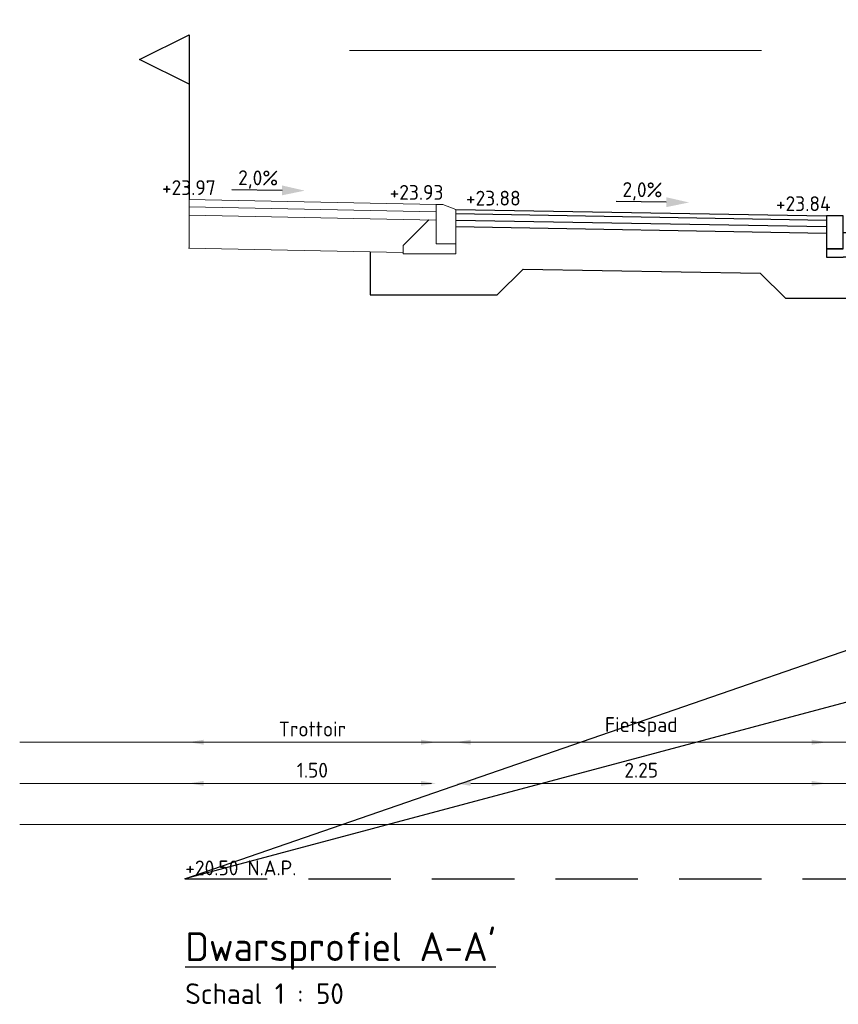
# Model space of a CAD drawing. Header units: metres. Extents: x 198714 to 199133, y 355604 to 356082.
# Tile 10 of 36: x 199092.88 to 199097.84, y 355604.33 to 355610.31. Entities that reach past the tile are written whole.
import ezdxf
from ezdxf.enums import TextEntityAlignment as Align

# ---------------------------------------------------------------- set-up
doc = ezdxf.new("R2010")
doc.units = ezdxf.units.M
doc.linetypes.add('DASHED', pattern=[0.75, 0.5, -0.25])
doc.linetypes.add('DASHED2', pattern=[0.375, 0.25, -0.125])
for name, color, linetype, lineweight in [('- ONTWERPLIJNEN', 3, 'Continuous', 25), ('X-XX-AL-AANPIJLING-M', 7, 'Continuous', 18), ('X-XX-XX-DETAIL1-G', 1, 'Continuous', 18)]:
    doc.layers.add(name, color=color, linetype=linetype, lineweight=lineweight)
doc.layers.add('X-XX-AL-DETAIL-AFSTANDSLIJNEN-G', color=2, linetype='Continuous', lineweight=5, plot=False)
for name, color, linetype in [('X-XX-NIEUW-DETAIL-M', 7, 'Continuous'), ('X-XX-NIEUW-DETAIL-S', 1, 'Continuous'), ('X-XX-NIEUW-DETAIL-T', 3, 'Continuous')]:
    doc.layers.add(name, color=color, linetype=linetype)
doc.styles.add('NLCS-ISO', font='NLCS-ISO.ttf')
doc.styles.add('NLCS-ISO-T18', font='NLCS-ISO.ttf')
doc.dimstyles.new('Jens 1_50 - standaard', dxfattribs={"dimscale": 0.05, "dimtxt": 1.8, "dimasz": 1.8, "dimexe": 2, "dimexo": 2, "dimgap": 0.7, "dimtad": 1, "dimzin": 0, "dimdsep": 46, "dimtxsty": 'NLCS-ISO', "dimcen": 2.5, "dimdle": 2, "dimse1": 1, "dimse2": 1, "dimclrd": 256, "dimclre": 256, "dimclrt": 256, "dimadec": 1, "dimazin": 0, "dimtfac": 1, "dimtdec": 3, "dimtofl": 0, "dimtmove": 1, "dimatfit": 0, "dimfxl": 2, "dimfxlon": 1, "dimtfillclr": 254, "dimtolj": 1, "dimtzin": 0, "dimlwd": 18, "dimlwe": 18, "dimarcsym": 0})

# ---------------------------------------------------------------- blocks, each defined once
blk = doc.blocks.new('*U137')
blk.add_lwpolyline([(0.1000000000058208, 2.328304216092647e-11), (0, 2.328304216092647e-11), (0, -0.1999999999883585), (0.1000000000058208, -0.1999999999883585), (0.1000000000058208, 2.328304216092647e-11)], close=True)
for points in [[(0.1000000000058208, -0.1999999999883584), (0.1000000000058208, -0.09999999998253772), (0.1500000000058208, -0.09999999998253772)], [(0.1000000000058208, -0.1999999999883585), (0, -0.1999999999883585), (-9.18485099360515e-18, -0.2499999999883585), (0.1000000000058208, -0.2499999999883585)], [(0.2000000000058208, -0.2499999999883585), (0.1000000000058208, -0.2499999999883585)]]:
    blk.add_lwpolyline(points)
at = {"flags": 128}
for points in [[(0.2000000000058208, -0.1999999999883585), (0.1500000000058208, -0.09999999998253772)], [(0.2000000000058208, -0.1999999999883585), (0.2000000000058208, -0.2499999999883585)]]:
    blk.add_lwpolyline(points, dxfattribs=at)
blk = doc.blocks.new('*U142')
at = {"color": 6, "flags": 128}
blk.add_lwpolyline([(0, 0.7000000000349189), (-0.2999999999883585, 0.850000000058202), (0, 1.000000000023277), (0, 2.327738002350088e-11)], dxfattribs=at)
blk = doc.blocks.new('d')
at = {"color": 3, "style": 'NLCS-ISO'}
blk.add_attdef('%%UA-A', (0, -0.5), '', height=0.175, dxfattribs=at)
at = {"color": 1, "style": 'NLCS-ISO'}
blk.add_attdef('A-A', (0, -0.7603897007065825), '', height=0.125, dxfattribs=at)
blk = doc.blocks.new('*D160')
at = {"layer": 'Defpoints', "color": 0, "transparency": 16777216}
for p in [(199093.9016387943, 355609.2210596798), (199095.4016387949, 355609.1910596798), (199095.4016387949, 355605.6750874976)]:
    blk.add_point(p, dxfattribs=at)
at = {"layer": 'X-XX-AL-AANPIJLING-M', "linetype": 'Continuous', "lineweight": 18, "transparency": 16777216}
blk.add_line((199093.9916387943, 355605.6750874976), (199095.3116387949, 355605.6750874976), dxfattribs=at)
at = {"layer": 'X-XX-AL-AANPIJLING-M', "transparency": 16777216}
for points in [[(199093.9916387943, 355605.6900874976), (199093.9916387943, 355605.6600874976), (199093.9016387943, 355605.6750874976)], [(199095.3116387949, 355605.6900874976), (199095.3116387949, 355605.6600874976), (199095.4016387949, 355605.6750874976)]]:
    blk.add_solid(points, dxfattribs=at)
at = {"layer": 'X-XX-AL-AANPIJLING-M', "transparency": 16777216, "insert": (199094.6516387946, 355605.7550874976), "char_height": 0.09000000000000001, "attachment_point": 5, "style": 'NLCS-ISO'}
blk.add_mtext('\\A1;1.50', dxfattribs=at)
blk = doc.blocks.new('*D161')
at = {"layer": 'Defpoints', "color": 0, "transparency": 16777216}
for p in [(199095.522793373, 355609.1610596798), (199097.772793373, 355609.1210596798), (199097.772793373, 355605.6750874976)]:
    blk.add_point(p, dxfattribs=at)
at = {"layer": 'X-XX-AL-AANPIJLING-M', "linetype": 'Continuous', "lineweight": 18, "transparency": 16777216}
blk.add_line((199095.612793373, 355605.6750874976), (199097.682793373, 355605.6750874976), dxfattribs=at)
at = {"layer": 'X-XX-AL-AANPIJLING-M', "transparency": 16777216}
for points in [[(199095.612793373, 355605.6900874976), (199095.612793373, 355605.6600874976), (199095.522793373, 355605.6750874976)], [(199097.682793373, 355605.6900874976), (199097.682793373, 355605.6600874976), (199097.772793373, 355605.6750874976)]]:
    blk.add_solid(points, dxfattribs=at)
at = {"layer": 'X-XX-AL-AANPIJLING-M', "transparency": 16777216, "insert": (199096.647793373, 355605.7550874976), "char_height": 0.09000000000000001, "attachment_point": 5, "style": 'NLCS-ISO'}
blk.add_mtext('\\A1;2.25', dxfattribs=at)
blk = doc.blocks.new('*D147')
at = {"layer": 'Defpoints', "color": 0, "transparency": 16777216}
for p in [(199093.9016387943, 355609.4710596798), (199095.4016387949, 355609.4410596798), (199095.4016387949, 355605.9250874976)]:
    blk.add_point(p, dxfattribs=at)
at = {"layer": 'X-XX-AL-AANPIJLING-M', "linetype": 'Continuous', "lineweight": 18, "transparency": 16777216}
blk.add_line((199093.9916387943, 355605.9250874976), (199095.3116387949, 355605.9250874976), dxfattribs=at)
at = {"layer": 'X-XX-AL-AANPIJLING-M', "transparency": 16777216}
for points in [[(199093.9916387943, 355605.9400874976), (199093.9916387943, 355605.9100874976), (199093.9016387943, 355605.9250874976)], [(199095.3116387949, 355605.9400874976), (199095.3116387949, 355605.9100874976), (199095.4016387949, 355605.9250874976)]]:
    blk.add_solid(points, dxfattribs=at)
at = {"layer": 'X-XX-AL-AANPIJLING-M', "transparency": 16777216, "insert": (199094.6516387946, 355606.0050874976), "char_height": 0.09000000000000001, "attachment_point": 5, "style": 'NLCS-ISO'}
blk.add_mtext('\\A1;Trottoir', dxfattribs=at)
blk = doc.blocks.new('*D148')
at = {"layer": 'Defpoints', "color": 0, "transparency": 16777216}
for p in [(199095.522793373, 355609.4110596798), (199097.772793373, 355609.3710596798), (199097.772793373, 355605.9250874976)]:
    blk.add_point(p, dxfattribs=at)
at = {"layer": 'X-XX-AL-AANPIJLING-M', "linetype": 'Continuous', "lineweight": 18, "transparency": 16777216}
blk.add_line((199095.612793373, 355605.9250874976), (199097.682793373, 355605.9250874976), dxfattribs=at)
at = {"layer": 'X-XX-AL-AANPIJLING-M', "transparency": 16777216}
for points in [[(199095.612793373, 355605.9400874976), (199095.612793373, 355605.9100874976), (199095.522793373, 355605.9250874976)], [(199097.682793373, 355605.9400874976), (199097.682793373, 355605.9100874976), (199097.772793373, 355605.9250874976)]]:
    blk.add_solid(points, dxfattribs=at)
at = {"layer": 'X-XX-AL-AANPIJLING-M', "transparency": 16777216, "insert": (199096.647793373, 355606.0185874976), "char_height": 0.09000000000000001, "attachment_point": 5, "style": 'NLCS-ISO'}
blk.add_mtext('\\A1;Fietspad', dxfattribs=at)
blk = doc.blocks.new('*U140')
blk.add_hatch(color=5).paths.add_polyline_path([(0.1512017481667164, 0.03224956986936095), (0.1524015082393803, 0.09223757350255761), (0.2894138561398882, 0.05949132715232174)])
at = {"color": 5, "flags": 128}
blk.add_lwpolyline([(0.1518016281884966, 0.06224357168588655), (-0.1534215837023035, 0.06834803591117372)], dxfattribs=at)
at = {"insert": (0.008332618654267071, 0.1843906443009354), "char_height": 0.09, "width": 1.310814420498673, "attachment_point": 2, "rotation": 358.85423716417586, "style": 'NLCS-ISO-T18'}
blk.add_mtext('2,0%', dxfattribs=at)

msp = doc.modelspace()

# ---------------------------------------------------------------- linework, layer by layer
at = {"layer": '- ONTWERPLIJNEN', "ltscale": 0.2, "flags": 128}
msp.add_lwpolyline([(199093.6731991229, 355612.6286979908), (199121.8889340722, 355605.0959655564), (199121.8889340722, 355612.5765320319), (199093.8775647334, 355605.0959655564), (199118.2787916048, 355613.5291158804), (199094.8775647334, 355612.5765320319), (199121.8889340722, 355605.0959655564), (199119.6689340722, 355610.1265320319)], dxfattribs=at)
at = {"layer": 'X-XX-AL-DETAIL-AFSTANDSLIJNEN-G', "linetype": 'DASHED', "ltscale": 5, "flags": 128}
for points in [[(199094.8775647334, 355610.1265320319), (199122.2506430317, 355610.1265320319)], [(199092.8750092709, 355605.6750874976), (199121.8889340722, 355605.6750874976)]]:
    msp.add_lwpolyline(points, dxfattribs=at)
at = {"layer": 'X-XX-AL-DETAIL-AFSTANDSLIJNEN-G', "flags": 128}
for points in [[(199092.8750092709, 355605.9250874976), (199121.8889340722, 355605.9250874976)], [(199092.8750092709, 355605.4250874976), (199121.8889340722, 355605.4250874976)]]:
    msp.add_lwpolyline(points, dxfattribs=at)
at = {"layer": 'X-XX-NIEUW-DETAIL-M', "color": 1, "linetype": 'DASHED2', "ltscale": 2, "flags": 128}
msp.add_lwpolyline([(199093.8775647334, 355605.0959655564), (199121.8889340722, 355605.0959655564)], dxfattribs=at)
at = {"layer": 'X-XX-NIEUW-DETAIL-S', "flags": 128}
for points in [[(199095.522793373, 355609.1610596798), (199097.772793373, 355609.1210596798)], [(199095.522793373, 355609.1360557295), (199097.772793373, 355609.0960557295)], [(199095.5209270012, 355609.0560762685), (199097.772793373, 355609.0160430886)], [(199095.522793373, 355609.096049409), (199097.772793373, 355609.056049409)], [(199095.0027933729, 355608.9039775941), (199095.0027933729, 355608.6410596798), (199095.402793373, 355608.6410596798), (199095.772793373, 355608.6410596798), (199095.9304893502, 355608.798755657), (199097.3707011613, 355608.7731518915), (199097.522793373, 355608.6210596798), (199098.272793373, 355608.6210596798), (199098.272793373, 355608.8710596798), (199097.972793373, 355608.8710596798)]]:
    msp.add_lwpolyline(points, dxfattribs=at)
at = {"layer": 'X-XX-XX-DETAIL1-G', "flags": 128}
for points in [[(199093.9016387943, 355609.2210596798), (199095.402793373, 355609.1910365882)], [(199093.9028829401, 355609.2210347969), (199093.9028829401, 355608.9259758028)], [(199093.9028829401, 355609.1760257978), (199095.402793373, 355609.1460275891)], [(199093.9028829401, 355609.1260157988), (199095.402793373, 355609.0960175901)], [(199093.8988837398, 355608.9260557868), (199095.202793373, 355608.8999775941)]]:
    msp.add_lwpolyline(points, dxfattribs=at)
for points in [[(199095.522793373, 355609.1610596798), (199095.522793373, 355608.9510596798), (199095.402793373, 355608.9510596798), (199095.402793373, 355609.1910596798), (199095.442793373, 355609.1910596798)], [(199095.402793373, 355608.8910596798), (199095.202793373, 355608.8910596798), (199095.202793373, 355608.9410596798), (199095.3586344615, 355609.0969007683), (199095.402793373, 355609.0960175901), (199095.402793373, 355608.9510596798), (199095.522793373, 355608.9510596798), (199095.522793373, 355608.8910596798)]]:
    msp.add_lwpolyline(points, close=True, dxfattribs=at)

# ---------------------------------------------------------------- block references
at = {"layer": 'X-XX-NIEUW-DETAIL-M'}
msp.add_blockref('d', (199093.8801201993, 355605.0959655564), dxfattribs=at).add_auto_attribs({'%%UA-A': "%%UDwarsprofiel A-A'", 'A-A': 'Schaal 1 : 50'})
at = {"layer": 'X-XX-NIEUW-DETAIL-S'}
for name, p in [('*U142', (199093.9028829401, 355609.2210347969)), ('*U137', (199097.772793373, 355609.1210596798))]:
    msp.add_blockref(name, p, dxfattribs=at)
at = {"layer": 'X-XX-NIEUW-DETAIL-T', "rotation": 0.477254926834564}
for p in [(199094.3161043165, 355609.2127703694), (199096.6488362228, 355609.1410388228)]:
    msp.add_blockref('*U140', p, dxfattribs=at)

# ---------------------------------------------------------------- texts
at = {"layer": 'X-XX-NIEUW-DETAIL-T', "style": 'NLCS-ISO-T18'}
for s, p in [('+23.97', (199093.9016387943, 355609.2210596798)), ('+23.93', (199095.2838057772, 355609.1921741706)), ('+23.88', (199095.7500523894, 355609.1570195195)), ('+23.84', (199097.6314949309, 355609.1235716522))]:
    msp.add_text(s, height=0.09, dxfattribs=at).set_placement(p, align=Align.BOTTOM_CENTER)
msp.add_text('+20.50 N.A.P.', height=0.09, dxfattribs=at).set_placement((199093.8801201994, 355605.1168436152))

# ---------------------------------------------------------------- dimensions: what is measured, and where the dimension line sits
at = {"layer": 'X-XX-AL-AANPIJLING-M'}
for base, p1, p2, text, picture, middle in [((199095.4016387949, 355605.9250874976), (199093.9016387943, 355609.4710596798), (199095.4016387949, 355609.4410596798), 'Trottoir', '*D147', (199094.6516387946, 355606.0050874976)), ((199097.772793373, 355605.9250874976), (199095.522793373, 355609.4110596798), (199097.772793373, 355609.3710596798), 'Fietspad', '*D148', (199096.647793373, 355606.0185874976))]:
    dim = msp.add_linear_dim(base=base, p1=p1, p2=p2, text=text, dimstyle='Jens 1_50 - standaard', dxfattribs=at)
    dim.commit()
    dim.dimension.update_dxf_attribs({"geometry": picture, "text_midpoint": middle})
for base, p1, p2, picture, middle in [((199095.4016387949, 355605.6750874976), (199093.9016387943, 355609.2210596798), (199095.4016387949, 355609.1910596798), '*D160', (199094.6516387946, 355605.7550874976)), ((199097.772793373, 355605.6750874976), (199095.522793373, 355609.1610596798), (199097.772793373, 355609.1210596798), '*D161', (199096.647793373, 355605.7550874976))]:
    dim = msp.add_linear_dim(base=base, p1=p1, p2=p2, dimstyle='Jens 1_50 - standaard', dxfattribs=at)
    dim.commit()
    dim.dimension.update_dxf_attribs({"geometry": picture, "text_midpoint": middle})

doc.saveas('drawing.dxf')
